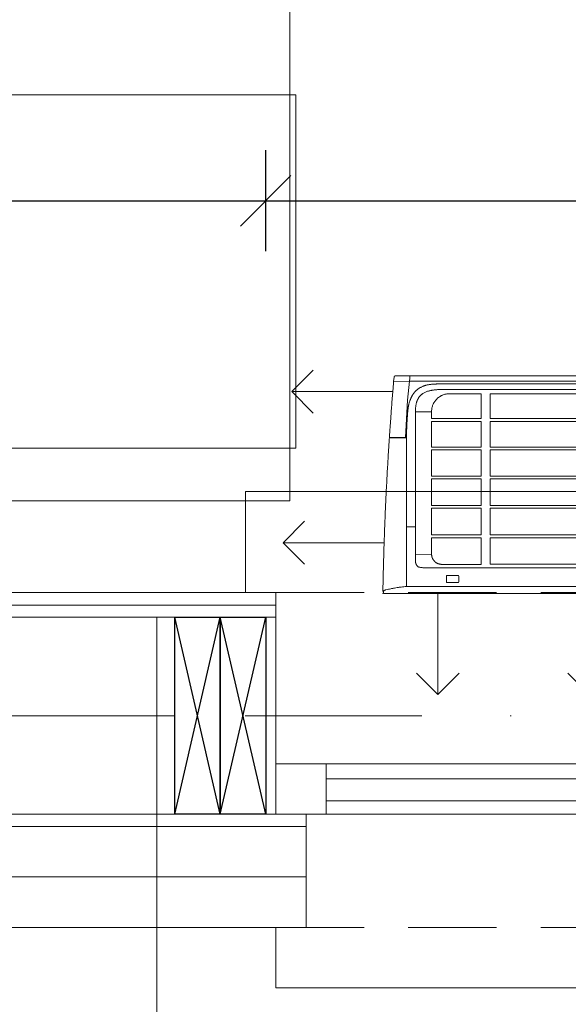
# Model space of a CAD drawing. Header units: inches. Extents: x 53216 to 117387, y -66787 to -22834.
# Tile 236 of 256: x 54309 to 54363, y -24537 to -24439. Entities that reach past the tile are written whole.
import ezdxf

# ---------------------------------------------------------------- set-up
doc = ezdxf.new("R2010")
doc.units = ezdxf.units.IN
doc.header["$MEASUREMENT"] = 0
doc.linetypes.add('DASHDOT', pattern=[1, 0.5, -0.25, 0, -0.25])
doc.linetypes.add('HIDDEN', pattern=[0.375, 0.25, -0.125])
doc.layers.get('0').update_dxf_attribs({"lineweight": 0})
doc.layers.get('Defpoints').update_dxf_attribs({"lineweight": 0})
for name, color, linetype, lineweight in [('13a-opisy przekrój', 63, 'Continuous', 5), ('DVM_INDOOR', 7, 'Continuous', 0), ('DVM_UNIT_BP', 7, 'Continuous', 0), ('DVM_UNIT_DP', 4, 'Continuous', 0), ('DVM_UNIT_LP', 3, 'Continuous', 0), ('p-- ocieplenie-w.zew', 77, 'Continuous', 0), ('p--konst-słupy', 3, 'Continuous', 25), ('p--meble wyp.', 104, 'Continuous', 0), ('p--ocieplenie w.wew.', 53, 'Continuous', 0), ('p--okna', 153, 'Continuous', 0), ('p--osie konstr', 11, 'DASHDOT', 15), ('p--płyta GK', 2, 'Continuous', 0), ('p--wymiary-1-50', 5, 'Continuous', 0), ('p--ściana szkielet', 64, 'Continuous', 0)]:
    doc.layers.add(name, color=color, linetype=linetype, lineweight=lineweight)
doc.styles.add('1-50', font='arial.ttf', dxfattribs={"width": 0.75, "height": 12.5})
doc.linetypes.add('BATTING', pattern='A,0.0001,-0.1,[134,ltypeshp.shx,S=0.1,R=0,X=-0.1,Y=0],-0.2,[134,ltypeshp.shx,S=0.1,R=180,X=0.1,Y=0],-0.1', length=0.4001)
doc.dimstyles.new('1-50', dxfattribs={"dimtxt": 12.5, "dimasz": 5, "dimexe": 5, "dimexo": 5, "dimgap": 0.09, "dimtad": 0, "dimdsep": 46, "dimtxsty": '1-50', "dimblk": 'OBLIQUE', "dimcen": 0.09, "dimadec": 0, "dimazin": 0, "dimtfac": 1, "dimtdec": 4, "dimtix": 1, "dimtmove": 2, "dimatfit": 3, "dimldrblk": 'OBLIQUE', "dimfxl": 5, "dimfxlon": 1, "dimtvp": 0.7, "dimtolj": 1, "dimtzin": 0, "dimarcsym": 0})

# ---------------------------------------------------------------- blocks, each defined once
blk = doc.blocks.new('okno-110-33.15')
at = {"linetype": 'Continuous', "ltscale": 35}
for p, q in [((0, 39.15), (110, 39.15)), ((-3, -10), (113, -10))]:
    blk.add_line(p, q, dxfattribs=at)
for p, q in [((0, 39.15), (0, 33.15)), ((3, 33.15), (3, 21.952)), ((5, 21.952), (0, 21.952)), ((0, 21.952), (0, 16.952)), ((0, 21.952), (0, 0)), ((105, 21.952), (5, 21.952)), ((5, 16.952), (5, 21.952)), ((5, 20.61), (105, 20.61)), ((5, 18.452), (105, 18.452)), ((0, 16.952), (5, 16.952)), ((5, 16.952), (105, 16.952)), ((-3, 0), (-3, -10)), ((0, 0), (-3, 0))]:
    blk.add_line(p, q)
at = {"linetype": 'HIDDEN', "ltscale": 35}
for p, q in [((0, 33.15), (110, 33.15)), ((0, 0), (110, 0))]:
    blk.add_line(p, q, dxfattribs=at)
blk = doc.blocks.new('_OBLIQUE')
at = {"color": 0, "linetype": 'ByBlock', "lineweight": -2}
for p, q in [((-0.5, -0.5), (0.5, 0.5)), ((0, 0), (0, 0))]:
    blk.add_line(p, q, dxfattribs=at)
blk = doc.blocks.new('*D2726')
at = {"layer": 'Defpoints', "color": 0}
for p in [(54333.435, -24457.078), (54247.835, -24484.498), (54333.435, -24498.323)]:
    blk.add_point(p, dxfattribs=at)
at = {"layer": 'p--wymiary-1-50', "color": 0, "lineweight": -2}
for p, q in [((54247.835, -24462.078), (54247.835, -24452.078)), ((54333.435, -24462.078), (54333.435, -24452.078)), ((54247.835, -24457.078), (54333.435, -24457.078))]:
    blk.add_line(p, q, dxfattribs=at)
at = {"layer": 'p--wymiary-1-50', "color": 0, "lineweight": -2, "xscale": 5, "yscale": 5, "zscale": 5, "rotation": 180}
blk.add_blockref('_OBLIQUE', (54247.835, -24457.078), dxfattribs=at)
at = {"layer": 'p--wymiary-1-50', "color": 0, "lineweight": -2, "xscale": 5, "yscale": 5, "zscale": 5}
blk.add_blockref('_OBLIQUE', (54333.435, -24457.078), dxfattribs=at)
at = {"layer": 'p--wymiary-1-50', "color": 0, "linetype": 'Continuous', "ltscale": 8, "insert": (54290.635, -24448.144), "char_height": 12.5, "attachment_point": 5, "style": '1-50'}
blk.add_mtext('\\A1;85.6', dxfattribs=at)
blk = doc.blocks.new('*D2727')
at = {"layer": 'Defpoints', "color": 0}
for p in [(54445.435, -24457.078), (54333.435, -24498.323), (54445.435, -24498.323)]:
    blk.add_point(p, dxfattribs=at)
at = {"layer": 'p--wymiary-1-50', "color": 0, "lineweight": -2}
for p, q in [((54333.435, -24462.078), (54333.435, -24452.078)), ((54445.435, -24462.078), (54445.435, -24452.078)), ((54333.435, -24457.078), (54445.435, -24457.078))]:
    blk.add_line(p, q, dxfattribs=at)
at = {"layer": 'p--wymiary-1-50', "color": 0, "lineweight": -2, "xscale": 5, "yscale": 5, "zscale": 5, "rotation": 180}
blk.add_blockref('_OBLIQUE', (54333.435, -24457.078), dxfattribs=at)
at = {"layer": 'p--wymiary-1-50', "color": 0, "lineweight": -2, "xscale": 5, "yscale": 5, "zscale": 5}
blk.add_blockref('_OBLIQUE', (54445.435, -24457.078), dxfattribs=at)
at = {"layer": 'p--wymiary-1-50', "color": 0, "linetype": 'Continuous', "ltscale": 8, "insert": (54389.435, -24448.293), "char_height": 12.5, "attachment_point": 5, "style": '1-50'}
blk.add_mtext('\\A1;112', dxfattribs=at)
blk = doc.blocks.new('ukł.słupów-1K')
for p, q in [((735.65, 0), (731.15, 19.5)), ((731.15, 0), (735.65, 19.5)), ((740.15, 0), (735.65, 19.5)), ((735.65, 0), (740.15, 19.5))]:
    blk.add_line(p, q)
for points in [[(731.15, 0), (731.15, 19.5), (735.65, 19.5), (735.65, 0)], [(735.65, 0), (735.65, 19.5), (740.15, 19.5), (740.15, 0)]]:
    blk.add_lwpolyline(points, close=True)
at = {"ltscale": 35}
blk.add_lwpolyline([(740.15, 19.5), (740.15, 0)], dxfattribs=at)
blk = doc.blocks.new('DVM_DP_VEC')
at = {"layer": 'DVM_UNIT_DP', "color": 0}
blk.add_line((0, 0), (100, 0), dxfattribs=at)
blk.add_lwpolyline([(78.79, 21.21), (100, 0), (78.79, -21.21)], dxfattribs=at)
blk.add_point((0, 0), dxfattribs=at)
blk = doc.blocks.new('DVM_LP_VEC')
at = {"layer": 'DVM_UNIT_LP', "color": 0}
blk.add_line((0, 0), (100, 0), dxfattribs=at)
blk.add_lwpolyline([(78.79, 21.21), (100, 0), (78.79, -21.21)], dxfattribs=at)
blk.add_point((0, 0), dxfattribs=at)
blk = doc.blocks.new('RAC_ID_WM_AIRISE_WF_820X299X215_WF_T_BL')
at = {"layer": 'DVM_INDOOR', "color": 0}
for p, q in [((-408.99, 0), (-410, -2.54)), ((-408.99, 0), (408.99, 0)), ((-386.67, -65.98), (-386.73, -6.99)), ((-386.68, -6.99), (386.68, -6.99)), ((-347.13, -11.7), (-347.13, -16.93)), ((-346.13, -10.7), (-335.9, -10.7)), ((-335.9, -17.93), (-346.13, -17.93)), ((-334.9, -11.7), (-334.9, -16.93)), ((-367.29, -25.3), (367.29, -25.3)), ((-351.73, -28.83), (-312.72, -28.83)), ((-312.72, -28.83), (-312.72, -55.21)), ((-186.81, -28.92), (-303.8, -28.86)), ((-303.8, -55.21), (-303.8, -28.86)), ((-377.73, -38.77), (-361.74, -38.75)), ((-377.73, -38.77), (-377.72, -179.9)), ((-361.74, -38.75), (-361.74, -55.21)), ((-361.74, -55.21), (-312.72, -55.21)), ((-361.74, -57.98), (-361.74, -84.46)), ((-361.74, -57.98), (-312.72, -57.98)), ((-312.72, -57.98), (-312.72, -84.46)), ((-303.8, -55.21), (-186.81, -55.21)), ((-303.8, -84.46), (-303.8, -57.98)), ((-303.8, -57.98), (-186.81, -57.98)), ((-377.73, -65.98), (-386.67, -65.98)), ((-386.66, -153.88), (-386.67, -65.98)), ((-361.74, -84.46), (-312.72, -84.46)), ((-361.74, -87.23), (-361.74, -113.49)), ((-361.74, -87.23), (-312.72, -87.23)), ((-312.72, -87.23), (-312.72, -113.49)), ((-303.8, -84.46), (-186.81, -84.46)), ((-303.8, -113.49), (-303.8, -87.23)), ((-303.8, -87.23), (-186.81, -87.23)), ((-361.74, -113.49), (-312.72, -113.49)), ((-361.74, -116.25), (-361.74, -142.18)), ((-361.74, -116.25), (-312.72, -116.25)), ((-312.72, -116.25), (-312.72, -142.18)), ((-303.8, -113.49), (-186.8, -113.49)), ((-303.8, -142.18), (-303.8, -116.25)), ((-303.8, -116.25), (-186.8, -116.25)), ((-404.1, -145.98), (-404.11, -145.98)), ((-361.74, -142.18), (-312.72, -142.18)), ((-361.74, -144.94), (-361.74, -170.4)), ((-361.74, -144.94), (-312.72, -144.94)), ((-312.72, -144.94), (-312.72, -170.4)), ((-303.8, -142.18), (-186.8, -142.18)), ((-303.8, -170.4), (-303.8, -144.94)), ((-303.8, -144.94), (-186.8, -144.94)), ((-403.54, -154.7), (-403.54, -154.73)), ((-403.24, -154.41), (-386.66, -154.4)), ((-400.82, -154.13), (-400.83, -154.13)), ((-385.51, -191.33), (-387.7, -154.4)), ((-386.66, -154.1), (-386.66, -154.1)), ((-361.74, -170.4), (-312.72, -170.4)), ((-361.74, -173.15), (-361.74, -180.37)), ((-361.74, -173.15), (-312.72, -173.15)), ((-312.72, -173.15), (-312.72, -197.8)), ((-303.8, -170.4), (-186.8, -170.4)), ((-303.8, -197.8), (-303.8, -173.15)), ((-303.8, -173.15), (-186.8, -173.15)), ((-377.73, -179.9), (-361.74, -179.9)), ((-383.63, -210.08), (-385.51, -191.33)), ((-312.72, -197.8), (-344.13, -197.83)), ((-186.8, -197.7), (-303.8, -197.8)), ((-398.99, -214.11), (-399.36, -209.83)), ((-383.63, -210.08), (-399.36, -209.83)), ((-344.36, -210.08), (-383.63, -210.08)), ((-383.2, -214.36), (-383.2, -215.48)), ((-46.19, -210.08), (-344.36, -210.08)), ((-397.5, -215.48), (-386.56, -215.48)), ((383.19, -215.48), (-383.2, -215.48))]:
    blk.add_line(p, q, dxfattribs=at)
for centre, start, end in [((-346.13, -11.7), 90, 179.99991), ((-346.13, -16.93), 180.00393, 270), ((-335.9, -11.7), 0.00009, 90), ((-335.9, -16.93), 270, 359.99607)]:
    blk.add_arc(centre, 1, start, end, dxfattribs=at)
blk.add_ellipse((-403.3, -153.82), major_axis=(0.278, 0.113), ratio=1, start_param=2.821263, end_param=4.255417, dxfattribs=at)
for points, knots in [([(-403.6, -153.84), (-403.63, -153.45), (-403.65, -153.07), (-403.7, -152.29), (-403.78, -151.13), (-403.96, -148.43), (-404.11, -146.1), (-404.4, -141.44), (-404.69, -136.78), (-404.97, -132.1), (-405.11, -129.75), (-405.16, -128.97), (-405.25, -127.41), (-405.29, -126.63), (-405.52, -122.72), (-405.69, -119.58), (-406.21, -110.18), (-406.53, -103.89), (-407.14, -91.29), (-407.43, -84.97), (-407.77, -77.07), (-407.83, -75.49), (-407.96, -72.32), (-408.02, -70.74), (-408.21, -65.99), (-408.33, -62.83), (-408.5, -58.07), (-408.56, -56.49), (-408.67, -53.32), (-408.72, -51.73), (-408.88, -46.98), (-408.98, -43.81), (-409.18, -37.46), (-409.27, -34.29), (-409.44, -27.94), (-409.52, -24.77), (-409.75, -15.24), (-409.89, -8.89), (-410, -2.54)], [0, 0, 0, 0, 0.007812, 0.007812, 0.015625, 0.03125, 0.0625, 0.0625, 0.125, 0.15625, 0.15625, 0.171875, 0.171875, 0.1875, 0.1875, 0.25, 0.25, 0.375, 0.375, 0.5, 0.5, 0.53125, 0.53125, 0.5625, 0.5625, 0.625, 0.625, 0.65625, 0.65625, 0.6875, 0.6875, 0.75, 0.75, 0.8125, 0.8125, 0.875, 0.875, 1, 1, 1, 1]), ([(-409.16, -2.57), (-409.2, -2.51), (-409.24, -2.44), (-409.31, -2.31), (-409.34, -2.25), (-409.42, -2.05), (-409.46, -1.92), (-409.49, -1.71), (-409.5, -1.65), (-409.5, -1.56), (-409.5, -1.53), (-409.49, -1.46), (-409.49, -1.41), (-409.47, -1.24), (-409.43, -1.1), (-409.38, -0.97)], [0, 0, 0, 0, 0.125, 0.125, 0.25, 0.25, 0.5, 0.5, 0.625, 0.625, 0.65625, 0.6875, 0.75, 0.75, 1, 1, 1, 1]), ([(-407.01, -3.58), (-407.23, -3.52), (-407.45, -3.46), (-407.85, -3.32), (-408.04, -3.24), (-408.27, -3.13), (-408.31, -3.11), (-408.4, -3.07), (-408.44, -3.04), (-408.57, -2.98), (-408.65, -2.93), (-408.89, -2.78), (-409.03, -2.68), (-409.16, -2.58)], [0, 0, 0, 0, 0.25, 0.25, 0.5, 0.5, 0.5625, 0.5625, 0.625, 0.625, 0.75, 0.75, 1, 1, 1, 1]), ([(-386.73, -6.99), (-388.48, -6.83), (-390.23, -6.63), (-392.39, -6.34), (-392.83, -6.29), (-393.69, -6.16), (-394.12, -6.1), (-395.4, -5.91), (-396.25, -5.77), (-397.95, -5.49), (-398.79, -5.34), (-400.05, -5.1), (-400.46, -5.02), (-401.3, -4.86), (-401.71, -4.77), (-403.78, -4.34), (-405.4, -3.97), (-407.01, -3.58)], [0, 0, 0, 0, 0.25, 0.25, 0.3125, 0.3125, 0.375, 0.375, 0.5, 0.5, 0.625, 0.625, 0.6875, 0.6875, 0.75, 0.75, 1, 1, 1, 1]), ([(-377.73, -38.77), (-377.73, -38.6), (-377.73, -38.27), (-377.73, -37.77), (-377.73, -37.3), (-377.73, -36.85), (-377.73, -36.41), (-377.73, -36), (-377.73, -35.61), (-377.73, -35.23), (-377.73, -34.88), (-377.73, -34.55), (-377.73, -34.23), (-377.73, -33.94), (-377.73, -33.49), (-377.73, -32.97), (-377.73, -32.5), (-377.73, -32.25), (-377.73, -32.14), (-377.73, -32.03), (-377.73, -31.96), (-377.73, -31.9), (-377.73, -31.86), (-377.72, -31.83), (-377.72, -31.79), (-377.72, -31.69), (-377.71, -31.53), (-377.7, -31.32), (-377.67, -31.07), (-377.63, -30.79), (-377.57, -30.48), (-377.49, -30.17), (-377.43, -29.94), (-377.38, -29.78), (-377.35, -29.7), (-377.32, -29.62), (-377.29, -29.54), (-377.26, -29.46), (-377.23, -29.38), (-377.2, -29.3), (-377.17, -29.22), (-377.13, -29.15), (-377.1, -29.07), (-377.06, -28.99), (-377.02, -28.91), (-376.99, -28.84), (-376.95, -28.76), (-376.92, -28.71), (-376.91, -28.68)], [0, 0, 0, 0, 0.050243, 0.098523, 0.144839, 0.189192, 0.231581, 0.272006, 0.310468, 0.346966, 0.381501, 0.414072, 0.444679, 0.473322, 0.500002, 0.578216, 0.62501, 0.638641, 0.650008, 0.659383, 0.668758, 0.672184, 0.675772, 0.679523, 0.683436, 0.687512, 0.708306, 0.729133, 0.750012, 0.781269, 0.812473, 0.843692, 0.874994, 0.883321, 0.891643, 0.899963, 0.90828, 0.916597, 0.924914, 0.933234, 0.941556, 0.949883, 0.958215, 0.966553, 0.9749, 0.983256, 0.991622, 1, 1, 1, 1]), ([(-374.76, -26.25), (-374.8, -26.27), (-374.97, -26.4), (-375.28, -26.65), (-375.8, -27.12), (-376.37, -27.78), (-376.74, -28.38), (-376.91, -28.68)], [0, 0, 0, 0, 0.041801, 0.201508, 0.361215, 0.680629, 1, 1, 1, 1]), ([(-374.74, -26.25), (-374.74, -26.25), (-374.74, -26.25), (-374.74, -26.25), (-374.74, -26.25), (-374.74, -26.24), (-374.74, -26.24), (-374.74, -26.24), (-374.74, -26.24), (-374.74, -26.24), (-374.73, -26.24), (-374.73, -26.24), (-374.72, -26.24), (-374.71, -26.24), (-374.7, -26.23), (-374.67, -26.23), (-374.65, -26.22), (-374.59, -26.21), (-374.55, -26.2), (-374.44, -26.18), (-374.36, -26.16), (-374.13, -26.11), (-373.98, -26.08), (-373.52, -25.99), (-373.21, -25.93), (-372.59, -25.81), (-372.28, -25.76), (-371.66, -25.66), (-371.35, -25.61), (-370.73, -25.53), (-370.42, -25.49), (-369.95, -25.44), (-369.8, -25.42), (-369.48, -25.4), (-369.33, -25.38), (-368.54, -25.32), (-367.92, -25.3), (-367.29, -25.3)], [0, 0, 0, 0, 0.000122, 0.000122, 0.000244, 0.000244, 0.000488, 0.000488, 0.000977, 0.000977, 0.001953, 0.001953, 0.003906, 0.003906, 0.007813, 0.007813, 0.015625, 0.015625, 0.03125, 0.03125, 0.0625, 0.0625, 0.125, 0.125, 0.25, 0.25, 0.375, 0.375, 0.5, 0.5, 0.625, 0.625, 0.6875, 0.6875, 0.75, 0.75, 1, 1, 1, 1]), ([(-351.73, -28.83), (-351.98, -28.83), (-352.24, -28.84), (-352.75, -28.88), (-353.25, -28.94), (-354, -29.08), (-354.49, -29.22), (-354.8, -29.32), (-354.86, -29.34), (-354.98, -29.38), (-355.04, -29.4), (-355.22, -29.47), (-355.34, -29.51), (-355.7, -29.66), (-356.16, -29.86), (-356.83, -30.23), (-357.25, -30.51), (-357.46, -30.65)], [0, 0, 0, 0, 0.125, 0.125, 0.25, 0.375, 0.5, 0.5, 0.53125, 0.53125, 0.5625, 0.5625, 0.625, 0.625, 0.75, 0.875, 1, 1, 1, 1]), ([(-361.74, -38.75), (-361.74, -38.55), (-361.73, -38.35), (-361.7, -37.96), (-361.68, -37.76), (-361.62, -37.37), (-361.59, -37.17), (-361.54, -36.93), (-361.53, -36.88), (-361.51, -36.78), (-361.5, -36.73), (-361.47, -36.59), (-361.45, -36.49), (-361.32, -36.01), (-361.2, -35.63), (-360.92, -34.9), (-360.76, -34.54), (-360.48, -34.02), (-360.38, -33.84), (-360.25, -33.63), (-360.23, -33.59), (-360.18, -33.5), (-360.1, -33.38), (-360.01, -33.25), (-359.73, -32.85), (-359.49, -32.53), (-359.1, -32.09), (-358.96, -31.95), (-358.69, -31.67), (-358.54, -31.53), (-358.32, -31.33), (-358.21, -31.23), (-358.1, -31.14), (-358.02, -31.08), (-357.98, -31.04), (-357.79, -30.89), (-357.63, -30.77), (-357.46, -30.65)], [0, 0, 0, 0, 0.0625, 0.0625, 0.125, 0.125, 0.1875, 0.1875, 0.203125, 0.203125, 0.21875, 0.21875, 0.25, 0.25, 0.375, 0.375, 0.5, 0.5, 0.5625, 0.5625, 0.578125, 0.578125, 0.59375, 0.625, 0.625, 0.75, 0.75, 0.8125, 0.8125, 0.875, 0.875, 0.90625, 0.921875, 0.921875, 0.9375, 0.9375, 1, 1, 1, 1]), ([(-403.54, -154.7), (-403.54, -154.66), (-403.53, -154.62), (-403.5, -154.55), (-403.48, -154.52), (-403.42, -154.46), (-403.39, -154.44), (-403.32, -154.41), (-403.28, -154.41), (-403.24, -154.41)], [0, 0, 0, 0, 0.25, 0.25, 0.5, 0.5, 0.75, 0.75, 1, 1, 1, 1]), ([(-403.01, -162.57), (-403.04, -162.02), (-403.23, -159.39), (-403.4, -156.78), (-403.54, -154.72)], [0, 0, 0, 0, 0.211741, 1, 1, 1, 1]), ([(-400.83, -154.13), (-400.93, -154.13), (-401.02, -154.13), (-401.21, -154.13), (-401.29, -154.13), (-401.55, -154.12), (-401.72, -154.12), (-401.95, -154.12), (-402.02, -154.12), (-402.13, -154.12), (-402.17, -154.12), (-402.23, -154.12), (-402.27, -154.12), (-402.44, -154.12), (-402.56, -154.12), (-402.77, -154.12), (-402.87, -154.12), (-402.97, -154.12), (-402.99, -154.12), (-403.03, -154.12), (-403.08, -154.12), (-403.13, -154.12), (-403.21, -154.12), (-403.25, -154.12), (-403.31, -154.12), (-403.32, -154.12), (-403.32, -154.12)], [0, 0, 0, 0, 0.0625, 0.0625, 0.125, 0.125, 0.25, 0.25, 0.3125, 0.3125, 0.34375, 0.34375, 0.375, 0.375, 0.5, 0.5, 0.625, 0.625, 0.65625, 0.65625, 0.6875, 0.75, 0.75, 0.875, 0.875, 1, 1, 1, 1]), ([(-400.12, -154.1), (-400.13, -154.1), (-400.13, -154.1), (-400.14, -154.1), (-400.15, -154.1), (-400.16, -154.1), (-400.19, -154.1), (-400.2, -154.1), (-400.23, -154.11), (-400.26, -154.11), (-400.29, -154.11), (-400.31, -154.11), (-400.32, -154.11), (-400.33, -154.12), (-400.35, -154.12), (-400.37, -154.12), (-400.42, -154.12), (-400.45, -154.12), (-400.5, -154.13), (-400.53, -154.13), (-400.59, -154.13), (-400.62, -154.13), (-400.67, -154.13), (-400.7, -154.13), (-400.76, -154.13), (-400.79, -154.13), (-400.82, -154.13)], [0, 0, 0, 0, 0.015625, 0.015625, 0.03125, 0.0625, 0.0625, 0.125, 0.125, 0.1875, 0.25, 0.25, 0.28125, 0.28125, 0.3125, 0.375, 0.375, 0.5, 0.5, 0.625, 0.625, 0.75, 0.75, 0.875, 0.875, 1, 1, 1, 1]), ([(-400.12, -154.1), (-398.82, -154.1), (-397.51, -154.1), (-394.83, -154.1), (-393.47, -154.1), (-392.09, -154.1)], [0, 0, 0, 0, 0.5, 0.5, 1, 1, 1, 1]), ([(-386.66, -153.88), (-386.66, -154.74), (-386.66, -154.76), (-386.66, -154.78), (-386.63, -155.87), (-386.61, -156.95), (-386.57, -158.58), (-386.56, -159.12), (-386.53, -160.2), (-386.51, -160.74), (-386.47, -161.82), (-386.45, -162.36), (-386.41, -163.44), (-386.39, -163.98), (-386.34, -165.06), (-386.32, -165.6), (-386.27, -166.68), (-386.25, -167.21), (-386.19, -168.29), (-386.16, -168.83), (-386.1, -169.9), (-386.07, -170.44), (-386.01, -171.51), (-385.97, -172.04), (-385.9, -173.11), (-385.87, -173.65), (-385.79, -174.72), (-385.76, -175.25), (-385.68, -176.32), (-385.64, -176.85), (-385.57, -177.65), (-385.53, -178.18), (-385.47, -178.98), (-385.4, -179.78), (-385.36, -180.31), (-385.33, -180.58)], [-0.002701, -0.002701, -0.002701, -0.002701, 0, 0, 0, 0.125, 0.125, 0.1875, 0.1875, 0.25, 0.25, 0.3125, 0.3125, 0.375, 0.375, 0.4375, 0.4375, 0.5, 0.5, 0.5625, 0.5625, 0.625, 0.625, 0.6875, 0.6875, 0.75, 0.75, 0.8125, 0.8125, 0.875, 0.875, 0.90625, 0.9375, 0.96875, 1, 1, 1, 1]), ([(-403.01, -162.57), (-402.88, -164.45), (-402.74, -166.33), (-402.47, -170.14), (-402.33, -172.06), (-402.19, -174)], [0, 0, 0, 0, 0.5, 0.5, 1, 1, 1, 1]), ([(-402.19, -174), (-402.19, -174.06), (-402.02, -176.39), (-401.67, -181.03), (-401.13, -188.09), (-400.55, -195.37), (-400.05, -201.53), (-399.7, -205.82), (-399.5, -208.17), (-399.4, -209.3), (-399.36, -209.83)], [0, 0, 0, 0, 0.005408, 0.205712, 0.406016, 0.60632, 0.806624, 0.906776, 0.956852, 1, 1, 1, 1]), ([(-385.33, -180.58), (-385.3, -180.97), (-385.26, -181.36), (-385.17, -182.15), (-385.08, -182.93), (-384.96, -183.71), (-384.87, -184.3), (-384.84, -184.49), (-384.77, -184.88), (-384.73, -185.07), (-384.66, -185.46), (-384.63, -185.66), (-384.55, -186.04), (-384.51, -186.24), (-384.43, -186.62), (-384.39, -186.81), (-384.3, -187.2), (-384.26, -187.39), (-384.03, -188.34), (-383.81, -189.09), (-383.46, -190.21), (-383.34, -190.58), (-383.15, -191.13), (-383.08, -191.31), (-382.95, -191.68), (-382.88, -191.86), (-382.74, -192.23), (-382.67, -192.41), (-382.52, -192.77), (-382.45, -192.95), (-382.29, -193.31), (-382.21, -193.48), (-382.05, -193.84), (-381.97, -194.01), (-381.8, -194.37), (-381.71, -194.54), (-381.53, -194.89), (-381.44, -195.06), (-381.25, -195.41), (-381.16, -195.58), (-380.96, -195.93), (-380.86, -196.1), (-380.66, -196.44), (-380.56, -196.61), (-380.4, -196.86), (-380.34, -196.94), (-380.23, -197.11), (-380.18, -197.19), (-380.01, -197.44), (-379.9, -197.61), (-379.66, -197.93), (-379.55, -198.09), (-379.18, -198.57), (-378.94, -198.88), (-378.55, -199.34), (-378.42, -199.49), (-378.15, -199.79), (-378.01, -199.93), (-377.74, -200.22), (-377.6, -200.36), (-377.31, -200.64), (-377.17, -200.78), (-376.73, -201.19), (-376.42, -201.46), (-375.95, -201.85), (-375.79, -201.97), (-375.55, -202.16), (-375.47, -202.22), (-375.3, -202.34), (-375.22, -202.4), (-374.97, -202.58), (-374.8, -202.7), (-374.47, -202.93), (-374.3, -203.04), (-373.78, -203.38), (-373.43, -203.59), (-372.72, -203.99), (-372.36, -204.18), (-371.62, -204.55), (-371.25, -204.72), (-370.68, -204.96), (-370.49, -205.04), (-370.11, -205.2), (-369.72, -205.35), (-369.33, -205.5), (-369.04, -205.6), (-368.94, -205.64), (-368.74, -205.7), (-368.64, -205.74), (-368.15, -205.9), (-367.75, -206.02), (-366.95, -206.25), (-366.55, -206.36), (-365.94, -206.5), (-365.74, -206.54), (-365.33, -206.63), (-365.12, -206.67), (-364.51, -206.78), (-364.1, -206.84), (-363.27, -206.95), (-362.85, -207), (-362.43, -207.05)], [0, 0, 0, 0, 0.03125, 0.03125, 0.0625, 0.09375, 0.09375, 0.109375, 0.109375, 0.125, 0.125, 0.140625, 0.140625, 0.15625, 0.15625, 0.171875, 0.171875, 0.1875, 0.1875, 0.25, 0.25, 0.28125, 0.28125, 0.296875, 0.296875, 0.3125, 0.3125, 0.328125, 0.328125, 0.34375, 0.34375, 0.359375, 0.359375, 0.375, 0.375, 0.390625, 0.390625, 0.40625, 0.40625, 0.421875, 0.421875, 0.4375, 0.4375, 0.453125, 0.453125, 0.460938, 0.460938, 0.46875, 0.46875, 0.484375, 0.484375, 0.5, 0.5, 0.53125, 0.53125, 0.546875, 0.546875, 0.5625, 0.5625, 0.578125, 0.578125, 0.59375, 0.59375, 0.625, 0.625, 0.640625, 0.640625, 0.648438, 0.648438, 0.65625, 0.65625, 0.671875, 0.671875, 0.6875, 0.6875, 0.71875, 0.71875, 0.75, 0.75, 0.78125, 0.78125, 0.796875, 0.796875, 0.8125, 0.828125, 0.828125, 0.835938, 0.835938, 0.84375, 0.84375, 0.875, 0.875, 0.90625, 0.90625, 0.921875, 0.921875, 0.9375, 0.9375, 0.96875, 0.96875, 1, 1, 1, 1]), ([(-343.72, -201.92), (-344.62, -201.92), (-346.14, -201.92), (-348.05, -201.92), (-349.2, -201.92), (-349.88, -201.92), (-350.32, -201.92), (-350.74, -201.92), (-351.08, -201.92), (-351.38, -201.92), (-351.64, -201.92), (-351.91, -201.92), (-352.17, -201.92), (-352.42, -201.92), (-352.66, -201.92), (-352.89, -201.92), (-353.11, -201.92), (-353.32, -201.91), (-353.53, -201.91), (-353.75, -201.9), (-353.97, -201.9), (-354.2, -201.89), (-354.61, -201.88), (-355.19, -201.86), (-356.14, -201.81), (-357.24, -201.73), (-358.5, -201.62), (-359.71, -201.47), (-360.88, -201.3), (-362.15, -201.08), (-363.52, -200.78), (-365, -200.39), (-366.43, -199.92), (-367.84, -199.36), (-369.19, -198.7), (-370.27, -198.06), (-371.08, -197.5), (-371.67, -197.04), (-372.23, -196.56), (-372.82, -196), (-373.43, -195.34), (-374.04, -194.59), (-374.59, -193.8), (-375.09, -192.98), (-375.55, -192.12), (-375.92, -191.29), (-376.23, -190.5), (-376.49, -189.77), (-376.72, -189), (-376.93, -188.2), (-377.11, -187.38), (-377.27, -186.53), (-377.43, -185.49), (-377.58, -184.24), (-377.66, -183.04), (-377.7, -182.07), (-377.72, -181.47), (-377.72, -180.99), (-377.73, -180.71), (-377.73, -180.47), (-377.73, -180.22), (-377.73, -180.02), (-377.73, -179.9)], [0, 0, 0, 0, 0.054634, 0.09368, 0.117139, 0.12501, 0.135328, 0.143977, 0.150955, 0.156263, 0.161981, 0.167496, 0.172806, 0.177913, 0.182816, 0.187515, 0.191786, 0.196121, 0.200521, 0.204985, 0.209515, 0.214109, 0.218768, 0.234641, 0.250021, 0.276705, 0.302529, 0.32751, 0.351669, 0.375027, 0.406982, 0.437525, 0.469414, 0.50002, 0.531872, 0.562505, 0.578311, 0.593969, 0.609519, 0.625002, 0.645762, 0.666664, 0.686893, 0.707473, 0.728481, 0.74999, 0.766484, 0.783395, 0.800746, 0.818561, 0.836861, 0.855667, 0.874995, 0.905597, 0.937494, 0.953076, 0.968747, 0.976023, 0.984374, 0.986873, 0.992082, 1, 1, 1, 1]), ([(-344.13, -197.83), (-344.73, -197.82), (-345.32, -197.77), (-346.06, -197.69), (-346.21, -197.67), (-346.5, -197.63), (-346.65, -197.6), (-347.08, -197.53), (-347.37, -197.47), (-348.23, -197.29), (-348.8, -197.14), (-349.91, -196.79), (-350.46, -196.58), (-351.13, -196.3), (-351.33, -196.21), (-351.53, -196.12), (-351.67, -196.06), (-351.73, -196.03), (-352.06, -195.87), (-352.32, -195.73), (-353.09, -195.32), (-353.58, -195.02), (-354.54, -194.37), (-354.99, -194.03), (-355.66, -193.48), (-355.87, -193.29), (-356.19, -193), (-356.3, -192.91), (-356.45, -192.76), (-356.5, -192.71), (-356.61, -192.61), (-356.66, -192.56), (-357.11, -192.1), (-357.49, -191.67), (-358.21, -190.8), (-358.54, -190.35), (-359.17, -189.41), (-359.45, -188.93), (-359.79, -188.31), (-359.85, -188.18), (-359.95, -187.99), (-359.98, -187.93), (-360.04, -187.8), (-360.19, -187.48), (-360.33, -187.16), (-360.65, -186.39), (-361.03, -185.34), (-361.3, -184.26), (-361.46, -183.44), (-361.51, -183.16), (-361.57, -182.75), (-361.59, -182.61), (-361.62, -182.4), (-361.63, -182.33), (-361.64, -182.19), (-361.65, -182.12), (-361.71, -181.49), (-361.74, -180.93), (-361.74, -180.37)], [0, 0, 0, 0, 0.0625, 0.0625, 0.078125, 0.078125, 0.09375, 0.09375, 0.125, 0.125, 0.1875, 0.1875, 0.25, 0.25, 0.265625, 0.273437, 0.273437, 0.28125, 0.28125, 0.3125, 0.3125, 0.375, 0.375, 0.4375, 0.4375, 0.46875, 0.46875, 0.484375, 0.484375, 0.492187, 0.492187, 0.5, 0.5, 0.5625, 0.5625, 0.625, 0.625, 0.6875, 0.6875, 0.703125, 0.703125, 0.710937, 0.710937, 0.71875, 0.75, 0.75, 0.8125, 0.875, 0.875, 0.90625, 0.90625, 0.921875, 0.921875, 0.929687, 0.929687, 0.9375, 0.9375, 1, 1, 1, 1]), ([(-397.5, -215.48), (-397.59, -215.48), (-397.68, -215.47), (-397.86, -215.43), (-397.95, -215.41), (-398.13, -215.34), (-398.21, -215.3), (-398.37, -215.2), (-398.44, -215.14), (-398.58, -215.02), (-398.64, -214.95), (-398.75, -214.8), (-398.8, -214.72), (-398.88, -214.56), (-398.92, -214.47), (-398.97, -214.29), (-398.98, -214.2), (-398.99, -214.11)], [0, 0, 0, 0, 0.125, 0.125, 0.25, 0.25, 0.375, 0.375, 0.5, 0.5, 0.625, 0.625, 0.75, 0.75, 0.875, 0.875, 1, 1, 1, 1]), ([(-362.43, -207.05), (-362.06, -207.09), (-361.68, -207.12), (-360.93, -207.19), (-360.55, -207.22), (-359.8, -207.27), (-359.43, -207.29), (-358.67, -207.34), (-358.3, -207.36), (-357.54, -207.4), (-357.17, -207.42), (-356.42, -207.45), (-356.04, -207.47), (-354.91, -207.51), (-354.16, -207.53), (-353.22, -207.55), (-353.03, -207.56), (-352.65, -207.56), (-352.46, -207.57), (-351.9, -207.58), (-351.52, -207.58), (-350.77, -207.59), (-350.39, -207.59), (-349.64, -207.6), (-349.26, -207.61), (-348.7, -207.61), (-348.51, -207.61), (-348.13, -207.62), (-347.94, -207.62), (-347.38, -207.62), (-347, -207.62), (-346.25, -207.62), (-345.87, -207.62), (-345.12, -207.62), (-344.74, -207.62), (-344.36, -207.62)], [0, 0, 0, 0, 0.0625, 0.0625, 0.125, 0.125, 0.1875, 0.1875, 0.25, 0.25, 0.3125, 0.3125, 0.375, 0.375, 0.5, 0.5, 0.53125, 0.53125, 0.5625, 0.5625, 0.625, 0.625, 0.6875, 0.6875, 0.75, 0.75, 0.78125, 0.78125, 0.8125, 0.8125, 0.875, 0.875, 0.9375, 0.9375, 1, 1, 1, 1]), ([(-383.2, -215.48), (-383.48, -215.48), (-383.76, -215.48), (-384.18, -215.48), (-384.32, -215.48), (-384.61, -215.48), (-384.75, -215.48), (-385.03, -215.48), (-385.17, -215.48), (-385.45, -215.48), (-385.59, -215.48), (-386.01, -215.48), (-386.29, -215.48), (-386.56, -215.48)], [0, 0, 0, 0, 0.25, 0.25, 0.375, 0.375, 0.5, 0.5, 0.625, 0.625, 0.75, 0.75, 1, 1, 1, 1])]:
    blk.add_open_spline(points, degree=3, knots=knots, dxfattribs=at)
for points, degree in [([(-386.73, -6.99), (-386.71, -6.99), (-386.69, -6.99), (-386.68, -6.99)], 3), ([(-386.66, -154.1), (-388.5, -154.1), (-390.3, -154.1), (-392.09, -154.1)], 3), ([(-343.72, -201.92), (0, -201.92)], 1), ([(-383.2, -214.36), (-383.34, -212.94), (-383.49, -211.51), (-383.63, -210.08)], 3), ([(-344.36, -207.62), (-244.97, -207.62), (-145.58, -207.62), (-46.19, -207.62)], 3)]:
    blk.add_open_spline(points, degree=degree, dxfattribs=at)
at = {"layer": 'DVM_UNIT_BP'}
blk.add_point((-410, 0), dxfattribs=at)
at = {"layer": 'DVM_UNIT_DP'}
for p, rotation in [((-355.52, 0), 90), ((-400.19, -199.83), 180)]:
    blk.add_blockref('DVM_DP_VEC', p, dxfattribs=dict(at, rotation=rotation))
at = {"layer": 'DVM_UNIT_LP'}
for p, rotation in [((-205.52, 0), 90), ((-408.77, -50.27), 180)]:
    blk.add_blockref('DVM_LP_VEC', p, dxfattribs=dict(at, rotation=rotation))

msp = doc.modelspace()

# ---------------------------------------------------------------- linework, layer by layer
at = {"layer": '13a-opisy przekrój', "lineweight": 9}
msp.add_line((54322.651, -24498.323), (54322.651, -24541.349), dxfattribs=at)
at = {"layer": 'p-- ocieplenie-w.zew', "linetype": 'BATTING', "ltscale": 10}
msp.add_line((54337.435, -24524.023), (54219.685, -24524.023), dxfattribs=at)
at = {"layer": 'p--meble wyp.', "linetype": 'Continuous', "lineweight": 5}
msp.add_lwpolyline([(54335.821, -24486.786), (54335.821, -24406.786, -0.414214), (54375.821, -24366.786), (54375.821, -24366.786), (54375.821, -24306.786), (54255.821, -24306.786), (54255.821, -24486.786)], format="xyb", close=True, dxfattribs=at)
msp.add_lwpolyline([(54336.407, -24481.588), (54276.407, -24481.588), (54276.407, -24446.588), (54336.407, -24446.588)], close=True, dxfattribs=at)
at = {"layer": 'p--ocieplenie w.wew.', "linetype": 'BATTING', "ltscale": 19.5}
msp.add_line((54307.885, -24508.073), (54324.435, -24508.073), dxfattribs=at)
at = {"layer": 'p--osie konstr', "linetype": 'DASHDOT', "ltscale": 35}
msp.add_line((54594.585, -24508.073), (54215.085, -24508.073), dxfattribs=at)
at = {"layer": 'p--płyta GK', "ltscale": 35}
for p, q in [((54334.435, -24495.873), (54247.835, -24495.873)), ((54334.435, -24497.123), (54246.585, -24497.123))]:
    msp.add_line(p, q, dxfattribs=at)
at = {"layer": 'p--ściana szkielet', "ltscale": 35}
for p, q in [((54334.435, -24498.323), (54225.885, -24498.323)), ((54337.435, -24517.823), (54225.885, -24517.823)), ((54337.435, -24519.023), (54224.685, -24519.023)), ((54337.435, -24529.023), (54214.685, -24529.023))]:
    msp.add_line(p, q, dxfattribs=at)
msp.add_lwpolyline([(54334.435, -24495.873), (54334.435, -24517.823), (54337.435, -24517.823), (54337.435, -24529.023)], dxfattribs=at)

# ---------------------------------------------------------------- block references
at = {"layer": 'DVM_INDOOR', "color": 1, "xscale": -0.1000000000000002, "yscale": 0.1000000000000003, "zscale": 0.1000000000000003, "rotation": 180}
msp.add_blockref('RAC_ID_WM_AIRISE_WF_820X299X215_WF_T_BL', (54386.04, -24495.963), dxfattribs=at)
at = {"layer": 'p--konst-słupy'}
msp.add_blockref('ukł.słupów-1K', (53593.285, -24517.823), dxfattribs=at)
at = {"layer": 'p--okna', "linetype": 'Continuous', "xscale": -1, "rotation": 180}
msp.add_blockref('okno-110-33.15', (54334.435, -24495.873), dxfattribs=at)

# ---------------------------------------------------------------- dimensions: what is measured, and where the dimension line sits
at = {"layer": 'p--wymiary-1-50'}
for base, p1, p2, picture, middle in [((54333.435, -24457.078), (54247.835, -24484.498), (54333.435, -24498.323), '*D2726', (54290.635, -24448.144)), ((54445.435, -24457.078), (54333.435, -24498.323), (54445.435, -24498.323), '*D2727', (54389.435, -24448.293))]:
    dim = msp.add_linear_dim(base=base, p1=p1, p2=p2, dimstyle='1-50', dxfattribs=at)
    dim.commit()
    dim.dimension.update_dxf_attribs({"geometry": picture, "text_midpoint": middle})

doc.saveas('drawing.dxf')
